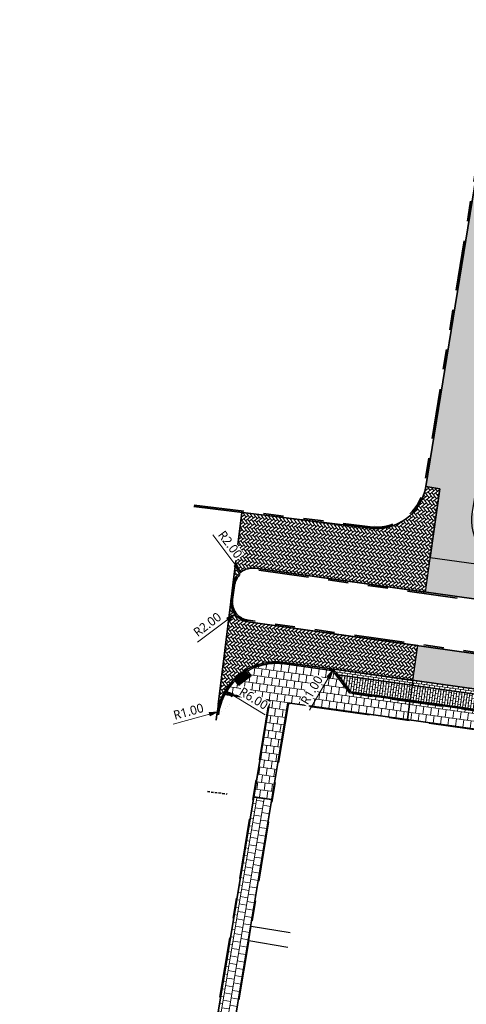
# Model space of a CAD drawing. Header units: metres. Extents: x 253823 to 255319, y 593130 to 593771.
# Tile 20 of 37: x 253959 to 254003, y 593374 to 593473. Entities that reach past the tile are written whole.
import ezdxf

# ---------------------------------------------------------------- set-up
doc = ezdxf.new("R2010")
doc.units = ezdxf.units.M
for name, pattern in [('DASHED2', [0.375, 0.25, -0.125]), ('VH-OPSLUITBAND_60X200', [12, 6, -2, 2, -2]), ('VH-TROTTOIRBAND_130-150', [15, 5, -2, 2, -2, 2, -2]), ('XX-HIDDEN', [4, 2, -2])]:
    doc.linetypes.add(name, pattern=pattern)
for name, color, linetype, lineweight in [('00_voetpad-L', 40, 'Continuous', 25), ('N-WE-VH-GOOT_BSS-G', 170, 'Continuous', 35), ('N-WE-VH-KANTOPSLUITING_OPSLUITBAND_60X200-G', 150, 'VH-OPSLUITBAND_60X200', 35), ('N-WE-VH-KANTOPSLUITING_TROTTOIRBAND_130 150-G', 210, 'VH-TROTTOIRBAND_130-150', 35), ('N-WE-VH-KANTOPSLUITING_TROTTOIRBAND_130 150X250-S', 210, 'Continuous', 25), ('N-WE-VH-KANTVERHARDING-G', 2, 'Continuous', 35), ('N-WE-VH-MATERIAALGRENS-G', 7, 'XX-HIDDEN', 18), ('N-WE-VH-VERHARDING_BETONSTRAATSTEEN-HALFSTEENS-HEIDEPAARS-A', 252, 'Continuous', 18), ('N-WE-VH-VERHARDING_BETONSTRAATSTEEN-MOLGOOT-HEIDEPAARS-A', 252, 'Continuous', 18), ('N-WE-VH-VERHARDING_TEGEL-45MM DIK-A', 252, 'Continuous', 18), ('N-WE-VW-SCHEIDINGSLIJN_PARKEERVAK-G', 7, 'DASHED2', 35), ('N01-WE-VH-VERHARDING_BETONSTRAATSTEEN-TILROOD-KEPER-A', 252, 'Continuous', 18), ('X-XX-AL-M', 7, 'Continuous', 18)]:
    doc.layers.add(name, color=color, linetype=linetype, lineweight=lineweight)
doc.layers.add('HULPLIJN ARCERING', color=6, linetype='Continuous', plot=False)
doc.layers.add('N-WE-VH-VERHARDING_BETONSTRAATSTEEN_KF_GRIJS-A', color=7, linetype='Continuous', lineweight=5, true_color=0xffffff)
doc.styles.add('Roelofs', font='segoeui.ttf', dxfattribs={"height": 1.8})
doc.dimstyles.new('Roelofs Standaard', dxfattribs={"dimtxt": 1.8, "dimasz": 1, "dimexe": 2, "dimexo": 2, "dimgap": 0.7, "dimtad": 1, "dimlfac": -1, "dimzin": 0, "dimdsep": 46, "dimtxsty": 'Roelofs', "dimblk": 'Pijl', "dimcen": 0, "dimdle": 2, "dimclrd": 256, "dimclre": 253, "dimclrt": 256, "dimazin": 0, "dimtfac": 1, "dimtofl": 0, "dimtmove": 0, "dimatfit": 3, "dimldrblk": 'Pijl', "dimfxl": 1, "dimtolj": 1, "dimtzin": 0, "dimlwd": 18, "dimlwe": 18, "dimarcsym": 0})
pattern_1 = [(351.994, (253991.72279, 593405.51417), (0.2965019, 0.2233812), [0.2625, -0.2625]), (81.994, (253991.72279, 593405.51417), (-0.2599415, 0.0365603), [])]
pattern_2 = [(306.99, (0, 0), (0.36760924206, -0.05172953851), [0.7875, -0.2625]), (216.99, (0.41934, 0.31588), (0.36760924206, -0.05172953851), [0.7875, -0.2625])]
pattern_3 = [(262.02, (253985.46135, 593404.42377), (0.2672482, -0.7947977), [0.75, -0.75]), (352.02, (253985.46135, 593404.4238), (0.1041206, 0.7427374), [])]

# ---------------------------------------------------------------- blocks, each defined once
blk = doc.blocks.new('BSS 8cm Grijs')
at = {"layer": 'N-WE-VH-VERHARDING_BETONSTRAATSTEEN_KF_GRIJS-A', "true_color": 0xbfbfbf}
h = blk.add_hatch(color=9, dxfattribs=at)
h.dxf.hatch_style = 1
h.paths.add_polyline_path([(-0.105, 0), (0.105, 0), (0.105, 0.105), (-0.105, 0.105)])
at = {"layer": 'N-WE-VH-VERHARDING_BETONSTRAATSTEEN_KF_GRIJS-A', "flags": 128}
blk.add_lwpolyline([(-0.105, 0), (0.105, 0), (0.105, 0.105), (-0.105, 0.105)], close=True, dxfattribs=at)
blk = doc.blocks.new('SVH-INRITPERRONBAND_130 150X250_LINKS')
at = {"flags": 128}
blk.add_lwpolyline([(0, 75), (0, 0), (-50, 0, 1), (-100, 0), (-150, 0), (-750, 0), (-750, 150), (-75, 150, -0.414214)], format="xyb", close=True, dxfattribs=at)
blk.add_lwpolyline([(-750, 130), (-75, 130, -0.414214), (-20, 75), (-20, 0)], format="xyb", dxfattribs=at)
blk.add_lwpolyline([(-75, 150), (0, 150), (0, 75)], dxfattribs=at)
blk = doc.blocks.new('SVH-INRITPERRONBAND_130 150X250_RECHTS')
at = {"flags": 128}
blk.add_lwpolyline([(-750, -130), (-75, -130, 0.414214), (-20, -75), (-20, 0)], format="xyb", dxfattribs=at)
blk.add_lwpolyline([(0, -75), (0, 0), (-50, 0, -1), (-100, 0), (-150, 0), (-750, 0), (-750, -150), (-75, -150, 0.414214)], format="xyb", close=True, dxfattribs=at)
blk.add_lwpolyline([(-75, -150), (0, -150), (0, -75)], dxfattribs=at)
blk = doc.blocks.new('Inritconstructie voetpad')
at = {"layer": 'N-WE-VH-MATERIAALGRENS-G', "flags": 128}
for points in [[(0.63, 0.75), (-0.63, 0.75)], [(0.63, 0), (-0.63, 0)]]:
    blk.add_lwpolyline(points, dxfattribs=at)
at = {"layer": 'N-WE-VH-KANTOPSLUITING_TROTTOIRBAND_130 150X250-S', "rotation": 270.0001114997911}
for name, p, xscale, yscale, zscale in [('SVH-INRITPERRONBAND_130 150X250_LINKS', (-0.78, 0), 0.0009999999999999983, 0.0009999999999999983, 0.0009999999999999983), ('SVH-INRITPERRONBAND_130 150X250_RECHTS', (0.78, 0), 0.0009999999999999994, 0.0009999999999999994, 0.0009999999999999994)]:
    blk.add_blockref(name, p, dxfattribs=dict(at, xscale=xscale, yscale=yscale, zscale=zscale))
at = {"layer": 'N-WE-VH-VERHARDING_BETONSTRAATSTEEN_KF_GRIJS-A', "xscale": -1, "rotation": 0.0001115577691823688}
for p in [(-0.525, 0.645), (-0.525, 0), (-0.42, 0.537), (-0.42, 0.43), (-0.42, 0.322), (-0.42, 0.215), (-0.42, 0.107), (-0.315, 0.645), (-0.315, 0.43), (-0.315, 0.215), (-0.315, 0), (-0.21, 0.537), (-0.21, 0.322), (-0.21, 0.107), (-0.105, 0.645), (-0.105, 0.43), (-0.105, 0.215), (-0.105, 0), (0, 0.537), (0, 0.322), (0, 0.107), (0.105, 0.645), (0.105, 0.43), (0.105, 0.215), (0.105, 0), (0.21, 0.537), (0.21, 0.322), (0.21, 0.107), (0.315, 0.645), (0.315, 0.43), (0.315, 0.215), (0.315, 0), (0.42, 0.537), (0.42, 0.43), (0.42, 0.322), (0.42, 0.215), (0.42, 0.107), (0.525, 0.645), (0.525, 0)]:
    blk.add_blockref('BSS 8cm Grijs', p, dxfattribs=at)
at = {"layer": 'N-WE-VH-VERHARDING_BETONSTRAATSTEEN_KF_GRIJS-A', "rotation": 270.0001115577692}
for p in [(-0.63, 0.535), (-0.63, 0.32), (-0.63, 0.105), (0.525, 0.535), (0.525, 0.32), (0.525, 0.105)]:
    blk.add_blockref('BSS 8cm Grijs', p, dxfattribs=at)
blk = doc.blocks.new('Pijl')
h = blk.add_hatch(color=256)
h.paths.add_polyline_path([(0, 0), (-1.75, 0.352), (-1.75, 0)])
h.paths.add_polyline_path([(-1.75, 0), (-1.75, -0.352), (0, 0)])
for p, q in [((-1.902, 0), (0, 0)), ((0, 0), (-1.75, 0.352)), ((-1.75, 0.352), (-1.75, -0.352)), ((0, 0), (-1.75, -0.352))]:
    blk.add_line(p, q)
blk = doc.blocks.new('*D109')
at = {"layer": 'Defpoints', "color": 0, "transparency": 16777216}
for p in [(253980.763, 593417.47), (253981.966, 593415.872)]:
    blk.add_point(p, dxfattribs=at)
at = {"layer": 'X-XX-AL-M', "lineweight": 18, "transparency": 16777216}
blk.add_line((253977.961, 593421.188), (253980.462, 593417.869), dxfattribs=at)
at = {"layer": 'X-XX-AL-M', "transparency": 16777216, "insert": (253979.712, 593420.219), "char_height": 0.9, "attachment_point": 5, "rotation": 306.99417, "style": 'Roelofs', "bg_fill": 3, "box_fill_scale": 1.1, "bg_fill_color": 256, "bg_fill_true_color": 13158600, "bg_fill_transparency": 0}
blk.add_mtext('\\A1;R2.00', dxfattribs=at)
at = {"layer": 'X-XX-AL-M', "lineweight": 18, "transparency": 16777216, "xscale": 0.5, "yscale": 0.5, "zscale": 0.5, "rotation": 306.9941652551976}
blk.add_blockref('Pijl', (253980.763, 593417.47), dxfattribs=at)
blk = doc.blocks.new('*D110')
at = {"layer": 'Defpoints', "color": 0, "transparency": 16777216}
for p in [(253981.771, 593414.486), (253980.174, 593413.282)]:
    blk.add_point(p, dxfattribs=at)
at = {"layer": 'X-XX-AL-M', "lineweight": 18, "transparency": 16777216}
blk.add_line((253976.455, 593410.481), (253979.774, 593412.981), dxfattribs=at)
at = {"layer": 'X-XX-AL-M', "transparency": 16777216, "insert": (253977.425, 593412.232), "char_height": 0.9, "attachment_point": 5, "rotation": 36.99417, "style": 'Roelofs', "bg_fill": 3, "box_fill_scale": 1.1, "bg_fill_color": 256, "bg_fill_true_color": 13158600, "bg_fill_transparency": 0}
blk.add_mtext('\\A1;R2.00', dxfattribs=at)
at = {"layer": 'X-XX-AL-M', "lineweight": 18, "transparency": 16777216, "xscale": 0.5, "yscale": 0.5, "zscale": 0.5, "rotation": 36.99416526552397}
blk.add_blockref('Pijl', (253980.174, 593413.282), dxfattribs=at)
blk = doc.blocks.new('*D34')
at = {"layer": 'Defpoints', "color": 0, "transparency": 16777216}
blk.add_point((253989.979, 593407.702), dxfattribs=at)
at = {"layer": 'X-XX-AL-M', "lineweight": 18, "transparency": 16777216}
blk.add_line((253987.616, 593403.691), (253989.725, 593407.271), dxfattribs=at)
at = {"layer": 'X-XX-AL-M', "transparency": 16777216, "insert": (253987.839, 593405.681), "char_height": 0.9, "attachment_point": 5, "rotation": 59.50467, "style": 'Roelofs', "bg_fill": 3, "box_fill_scale": 1.1, "bg_fill_color": 256, "bg_fill_true_color": 13158600, "bg_fill_transparency": 0}
blk.add_mtext('\\A1;R1.00', dxfattribs=at)
at = {"layer": 'Defpoints', "color": 0, "transparency": 16777216}
blk.add_point((253989.471, 593406.841), dxfattribs=at)
at = {"layer": 'X-XX-AL-M', "lineweight": 18, "transparency": 16777216, "xscale": 0.5, "yscale": 0.5, "zscale": 0.5, "rotation": 59.50466615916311}
blk.add_blockref('Pijl', (253989.979, 593407.702), dxfattribs=at)
blk = doc.blocks.new('*D35')
at = {"layer": 'Defpoints', "color": 0, "transparency": 16777216}
for p in [(253978.49, 593403.508), (253979.453, 593403.775)]:
    blk.add_point(p, dxfattribs=at)
at = {"layer": 'X-XX-AL-M', "lineweight": 18, "transparency": 16777216}
blk.add_line((253974.003, 593402.266), (253978.008, 593403.375), dxfattribs=at)
at = {"layer": 'X-XX-AL-M', "transparency": 16777216, "insert": (253975.546, 593403.542), "char_height": 0.9, "attachment_point": 5, "rotation": 15.47907, "style": 'Roelofs', "bg_fill": 3, "box_fill_scale": 1.1, "bg_fill_color": 256, "bg_fill_true_color": 13158600, "bg_fill_transparency": 0}
blk.add_mtext('\\A1;R1.00', dxfattribs=at)
at = {"layer": 'X-XX-AL-M', "lineweight": 18, "transparency": 16777216, "xscale": 0.5, "yscale": 0.5, "zscale": 0.5, "rotation": 15.47907269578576}
blk.add_blockref('Pijl', (253978.49, 593403.508), dxfattribs=at)
blk = doc.blocks.new('*D215')
at = {"layer": 'Defpoints', "color": 0, "transparency": 16777216}
for p in [(253979.208, 593405.623), (253984.338, 593402.512)]:
    blk.add_point(p, dxfattribs=at)
at = {"layer": 'X-XX-AL-M', "lineweight": 18, "transparency": 16777216}
blk.add_line((253983.189, 593403.209), (253979.635, 593405.364), dxfattribs=at)
at = {"layer": 'X-XX-AL-M', "transparency": 16777216, "insert": (253982.049, 593404.854), "char_height": 0.9, "attachment_point": 5, "rotation": 328.76596, "style": 'Roelofs', "bg_fill": 3, "box_fill_scale": 1.1, "bg_fill_color": 256, "bg_fill_true_color": 13158600, "bg_fill_transparency": 0}
blk.add_mtext('\\A1;R6.00', dxfattribs=at)
at = {"layer": 'X-XX-AL-M', "lineweight": 18, "transparency": 16777216, "xscale": 0.5, "yscale": 0.5, "zscale": 0.5, "rotation": 148.765960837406}
blk.add_blockref('Pijl', (253979.208, 593405.623), dxfattribs=at)

msp = doc.modelspace()

# ---------------------------------------------------------------- hatches: boundary and pattern name
at = {"layer": 'N-WE-VH-VERHARDING_BETONSTRAATSTEEN-HALFSTEENS-HEIDEPAARS-A'}
h = msp.add_hatch(dxfattribs=at)
h.set_pattern_fill('AVH-BSS_KEIFORMAAT_HALFST-SO', color=149, scale=5, angle=351.99396, pattern_type=2)
h.set_pattern_definition(pattern_1)
h.paths.add_polyline_path([(253997.873, 593406.164), (253990.446, 593407.208), (253991.723, 593405.514), (253997.664, 593404.679)])
h = msp.add_hatch(dxfattribs=at)
h.set_pattern_fill('AVH-BSS_KEIFORMAAT_HALFST-SO', color=149, scale=5, angle=351.99396, pattern_type=2)
h.set_pattern_definition(pattern_1)
h.paths.add_polyline_path([(254029.066, 593401.777), (253997.873, 593406.164), (253997.664, 593404.679), (254027.372, 593400.5)])
at = {"layer": 'N-WE-VH-VERHARDING_BETONSTRAATSTEEN-MOLGOOT-HEIDEPAARS-A'}
h = msp.add_hatch(dxfattribs=at)
h.set_pattern_fill('AVH-BSS_KEIFORMAAT_HALFST-SO', color=149, scale=5, angle=261.99, pattern_type=2)
h.set_pattern_definition([(261.99, (253997.87319, 593406.16366), (0.223361, -0.296517), [0.2625, -0.2625]), (351.99, (253997.87319, 593406.16366), (0.036578, 0.259939), [])])
edge = h.paths.add_edge_path()
edge.add_line((253997.943, 593406.659), (253997.873, 593406.164))
edge.add_line((253997.873, 593406.164), (253990.446, 593407.208))
edge.add_line((253990.446, 593407.208), (253990.27, 593407.442))
edge.add_arc((253989.471, 593406.84), 1, 36.99417, 81.97389)
edge.add_line((253989.611, 593407.831), (253997.943, 593406.659))
h = msp.add_hatch(dxfattribs=at)
h.set_pattern_fill('AVH-BSS_KEIFORMAAT_HALFST-SO', color=149, scale=5, angle=261.99, pattern_type=2)
h.set_pattern_definition([(261.99, (254021.6393, 593402.82122), (0.2233607, -0.2965173), [0.2625, -0.2625]), (351.99, (254021.6393, 593402.82122), (0.0365783, 0.259939), [])])
edge = h.paths.add_edge_path()
edge.add_line((253997.943, 593406.659), (253997.873, 593406.164))
edge.add_line((253997.873, 593406.164), (254029.066, 593401.777))
edge.add_line((254029.066, 593401.777), (254029.3, 593401.953))
edge.add_arc((254029.902, 593401.154), 1, 82.01445, 126.99417, ccw=False)
edge.add_line((254030.041, 593402.145), (253997.943, 593406.659))
at = {"layer": 'N-WE-VH-VERHARDING_TEGEL-45MM DIK-A'}
h = msp.add_hatch(dxfattribs=at)
h.set_pattern_fill('AVH-TEGEL_300X300_HALFST-SO', color=149, scale=5, angle=262.02, pattern_type=2)
h.set_pattern_definition(pattern_3)
edge = h.paths.add_edge_path()
edge.add_arc((253989.471, 593406.841), 0.85, 36.99416, 82.01201)
edge.add_line((253989.59, 593407.682), (253985.151, 593408.305))
edge.add_arc((253984.338, 593402.512), 5.85, 82.01201, 119.84463)
edge.add_line((253981.427, 593407.586), (253981.791, 593407.111))
edge.add_line((253981.791, 593407.111), (253981.672, 593407.02))
edge.add_line((253981.672, 593407.02), (253981.506, 593406.892))
edge.add_line((253981.506, 593406.892), (253981.339, 593406.764))
edge.add_line((253981.339, 593406.764), (253981.172, 593406.636))
edge.add_line((253981.172, 593406.636), (253981.006, 593406.508))
edge.add_line((253981.006, 593406.508), (253980.839, 593406.381))
edge.add_line((253980.839, 593406.381), (253980.673, 593406.253))
edge.add_line((253980.673, 593406.253), (253980.553, 593406.162))
edge.add_line((253980.553, 593406.162), (253980.189, 593406.636))
edge.add_arc((253984.338, 593402.512), 5.85, 135.16915, 151.48365)
edge.add_line((253979.198, 593405.305), (253983.678, 593404.675))
edge.add_line((253983.678, 593404.675), (253982.064, 593394.976))
edge.add_line((253982.064, 593394.976), (253983.852, 593394.755))
edge.add_line((253983.852, 593394.755), (253985.461, 593404.424))
edge.add_line((253985.461, 593404.424), (253997.392, 593402.746))
edge.add_line((253997.392, 593402.746), (253997.643, 593404.53))
edge.add_line((253997.643, 593404.53), (253991.64, 593405.374))
edge.add_line((253991.64, 593405.374), (253990.15, 593407.352))
h = msp.add_hatch(dxfattribs=at)
h.set_pattern_fill('AVH-TEGEL_300X300_HALFST-SO', color=149, scale=5, angle=262.02, pattern_type=2)
h.set_pattern_definition(pattern_3)
h.paths.add_polyline_path([(254035.517, 593399.205), (254027.414, 593400.344), (254027.413, 593400.343), (253997.643, 593404.53), (253997.392, 593402.746), (254062.206, 593393.63), (254062.458, 593395.416)])
h = msp.add_hatch(dxfattribs=at)
h.set_pattern_fill('AVH-TEGEL_300X300_HALFST-SO', color=149, scale=5, angle=170.55025, pattern_type=2)
h.set_pattern_definition([(170.55025, (253985.46135, 593404.42377), (-0.801391, -0.2467743), [0.75, -0.75]), (260.5502, (253985.46135, 593404.4238), (0.739822, -0.123137), [])])
edge = h.paths.add_edge_path()
edge.add_line((253983.852, 593394.755), (253982.064, 593394.976))
edge.add_line((253982.064, 593394.976), (253975.648, 593356.429))
edge.add_arc((253978.659, 593361.855), 6.205, 240.9748, 250.22003)
edge.add_arc((253978.574, 593361.668), 6, 250.37839, 258.3925)
edge.add_line((253977.367, 593355.79), (253983.852, 593394.755))
at = {"layer": 'N01-WE-VH-VERHARDING_BETONSTRAATSTEEN-TILROOD-KEPER-A'}
h = msp.add_hatch(dxfattribs=at)
h.set_pattern_fill('AVH-BSS_KEIFORMAAT_KEPER-SO', color=251, scale=5, angle=306.99, pattern_type=2)
h.set_pattern_definition(pattern_2)
edge = h.paths.add_edge_path()
edge.add_line((254017.708, 593508.731), (254012.737, 593509.313))
edge.add_line((254012.737, 593509.313), (253999.218, 593426.003))
edge.add_line((253999.218, 593426.003), (254000.631, 593425.774))
edge.add_line((254000.631, 593425.774), (253999.67, 593418.936))
edge.add_line((253999.67, 593418.936), (254008.116, 593417.748))
edge.add_arc((254008.813, 593422.7), 5, 170.78295, 261.99417, ccw=False)
edge.add_line((254003.877, 593423.501), (254006.807, 593441.555))
edge.add_line((254006.807, 593441.555), (254017.708, 593508.731))
h = msp.add_hatch(dxfattribs=at)
h.set_pattern_fill('AVH-BSS_KEIFORMAAT_KEPER-SO', color=251, scale=5, angle=306.99, pattern_type=2)
h.set_pattern_definition(pattern_2)
edge = h.paths.add_edge_path()
edge.add_line((254000.631, 593425.774), (253999.218, 593426.003))
edge.add_arc((253994.283, 593426.804), 5, 262.94372, 350.78295, ccw=False)
edge.add_line((253993.668, 593421.842), (253980.886, 593423.424))
edge.add_line((253980.886, 593423.424), (253979.986, 593416.151))
edge.add_arc((253981.966, 593415.872), 2, 81.99417, 171.99417, ccw=False)
edge.add_line((253982.245, 593417.853), (253999.182, 593415.47))
edge.add_line((253999.182, 593415.47), (254000.631, 593425.774))
h = msp.add_hatch(dxfattribs=at)
h.set_pattern_fill('AVH-BSS_KEIFORMAAT_KEPER-SO', color=251, scale=5, angle=306.99, pattern_type=2)
h.set_pattern_definition(pattern_2)
edge = h.paths.add_edge_path()
edge.add_line((254099.048, 593401.688), (254098.075, 593396.19))
edge.add_line((254098.075, 593396.19), (254094.609, 593396.677))
edge.add_line((254094.609, 593396.677), (254092.628, 593396.955))
edge.add_arc((254091.779, 593388.965), 8.035, 83.93489, 121.5716)
edge.add_arc((254084.174, 593401.551), 6.671, 283.04324, 300.619, ccw=False)
edge.add_arc((254083.171, 593406.811), 12.023, 262.53998, 282.04221, ccw=False)
edge.add_line((254081.611, 593394.89), (254081.01, 593394.974))
edge.add_line((254081.01, 593394.974), (254073.914, 593395.972))
edge.add_line((254073.914, 593395.972), (254062.757, 593397.542))
edge.add_line((254062.757, 593397.542), (253997.943, 593406.659))
edge.add_line((253997.943, 593406.659), (253998.43, 593410.123))
edge.add_line((253998.43, 593410.123), (254074.981, 593399.357))
edge.add_arc((254075.26, 593401.337), 2, 261.99417, 351.99417)
edge.add_line((254077.24, 593401.059), (254077.435, 593402.445))
edge.add_arc((254075.455, 593402.723), 2, 351.99417, 441.99417)
edge.add_line((254075.733, 593404.704), (253999.182, 593415.47))
edge.add_line((253999.182, 593415.47), (253999.67, 593418.936))
edge.add_line((253999.67, 593418.936), (254072.887, 593408.639))
edge.add_arc((254073.584, 593413.59), 5, 261.99417, 352.76408)
edge.add_line((254078.544, 593412.96), (254081.911, 593412.46))
edge.add_line((254081.911, 593412.46), (254081.789, 593411.327))
edge.add_arc((254085.766, 593410.897), 4, 173.82501, 261.99417)
edge.add_line((254085.209, 593406.936), (254085.63, 593406.877))
edge.add_arc((254086.187, 593410.838), 4, 261.99417, 350.54905)
edge.add_line((254090.133, 593410.181), (254090.306, 593411.222))
edge.add_line((254090.306, 593411.222), (254093.773, 593410.736))
edge.add_line((254093.773, 593410.736), (254093.264, 593407.677))
edge.add_arc((254098.196, 593406.856), 5, 170.54905, 262.02752)
edge.add_line((254097.503, 593401.905), (254099.048, 593401.688))
h = msp.add_hatch(dxfattribs=at)
h.set_pattern_fill('AVH-BSS_KEIFORMAAT_KEPER-SO', color=251, scale=5, angle=306.99, pattern_type=2)
h.set_pattern_definition(pattern_2)
edge = h.paths.add_edge_path()
edge.add_line((253998.43, 593410.123), (253981.493, 593412.505))
edge.add_arc((253981.771, 593414.486), 2, 174.057, 261.99417, ccw=False)
edge.add_line((253979.782, 593414.693), (253978.382, 593403.233))
edge.add_arc((253984.338, 593402.512), 6, 82.01333, 173.09512, ccw=False)
edge.add_line((253985.172, 593408.454), (253989.61, 593407.831))
edge.add_line((253989.61, 593407.831), (253997.943, 593406.659))
edge.add_line((253997.943, 593406.659), (253998.43, 593410.123))

# ---------------------------------------------------------------- linework, layer by layer
at = {"layer": '00_voetpad-L', "color": 1}
msp.add_lwpolyline([(253985.445, 593379.995), (253981.564, 593380.641), (253981.81, 593382.121), (253985.702, 593381.473)], dxfattribs=at)
at = {"layer": 'HULPLIJN ARCERING', "flags": 128}
for points in [[(254017.708, 593508.731), (254012.737, 593509.313), (253999.218, 593426.003), (254000.631, 593425.774), (253999.67, 593418.936), (254008.116, 593417.748, -0.420419), (254003.877, 593423.501), (254006.807, 593441.555)], [(254000.631, 593425.774), (253999.218, 593426.003, -0.40321), (253993.668, 593421.842), (253980.886, 593423.424), (253979.986, 593416.151, -0.414214), (253982.245, 593417.853), (253999.182, 593415.47)], [(253998.43, 593410.123), (253981.493, 593412.505, -0.403707), (253979.782, 593414.693), (253978.382, 593403.233, -0.419755), (253985.172, 593408.454), (253989.61, 593407.831), (253997.943, 593406.659)], [(253990.15, 593407.352, 0.198993), (253989.59, 593407.682), (253985.151, 593408.305, 0.166592), (253981.427, 593407.586), (253981.791, 593407.111), (253981.672, 593407.02), (253981.506, 593406.892), (253981.339, 593406.764), (253981.172, 593406.636), (253981.006, 593406.508), (253980.839, 593406.381), (253980.673, 593406.253), (253980.553, 593406.162), (253980.189, 593406.636, 0.071306), (253979.198, 593405.305), (253983.678, 593404.675), (253982.064, 593394.976), (253983.852, 593394.755), (253985.461, 593404.424), (253997.392, 593402.746), (253997.643, 593404.53), (253991.64, 593405.374)], [(253997.943, 593406.659), (253997.873, 593406.164), (253990.446, 593407.208), (253990.27, 593407.442, 0.19882), (253989.611, 593407.831)], [(253997.943, 593406.659), (253997.873, 593406.164), (254029.066, 593401.777), (254029.3, 593401.953, -0.19882), (254030.041, 593402.145)], [(253983.852, 593394.755), (253982.064, 593394.976), (253975.648, 593356.429, 0.040362), (253976.559, 593356.016, 0.034982), (253977.367, 593355.79)]]:
    msp.add_lwpolyline(points, format="xyb", close=True, dxfattribs=at)
msp.add_lwpolyline([(254035.517, 593399.205), (254027.414, 593400.344), (254027.413, 593400.343), (253997.643, 593404.53), (253997.392, 593402.746), (254062.206, 593393.63), (254062.458, 593395.416)], close=True, dxfattribs=at)
at = {"layer": 'N-WE-VH-GOOT_BSS-G', "flags": 128}
for points in [[(254030.041, 593402.144), (253989.61, 593407.831)], [(254029.066, 593401.777), (253990.446, 593407.208)]]:
    msp.add_lwpolyline(points, dxfattribs=at)
at = {"layer": 'N-WE-VH-KANTOPSLUITING_OPSLUITBAND_60X200-G', "flags": 128}
for points in [[(253983.609, 593404.624), (253979.168, 593405.248)], [(253983.609, 593404.624), (253978.593, 593374.485), (253975.614, 593356.587)], [(253985.511, 593404.356), (253980.496, 593374.228), (253977.445, 593355.895)], [(254076.785, 593391.519), (253985.511, 593404.356)]]:
    msp.add_lwpolyline(points, dxfattribs=at)
at = {"layer": 'N-WE-VH-KANTOPSLUITING_TROTTOIRBAND_130 150-G', "flags": 128}
for points in [[(253976.1, 593424.168), (253993.687, 593421.991, 0.40321), (253999.07, 593426.027), (254012.95, 593511.565, 0.428616), (254007.829, 593518.316, 0.428616)], [(254030.02, 593401.996, 0.198912), (254029.39, 593401.833), (254027.413, 593400.343), (253991.64, 593405.374), (253990.15, 593407.352, 0.198994), (253989.59, 593407.682), (253985.151, 593408.305, 0.166593), (253981.427, 593407.586, 0.166593)], [(253980.19, 593406.636, 0.167028), (253978.531, 593403.215)]]:
    msp.add_lwpolyline(points, format="xyb", dxfattribs=at)
msp.add_lwpolyline([(253980.134, 593416.13), (253979.939, 593414.743, 0.414214), (253981.513, 593412.654), (254075.002, 593399.505, 0.414214), (254077.092, 593401.079), (254077.287, 593402.466, 0.414214), (254075.712, 593404.555), (253982.224, 593417.704, 0.414214)], format="xyb", close=True, dxfattribs=at)
at = {"layer": 'N-WE-VH-KANTVERHARDING-G'}
for points in [[(253976.082, 593424.019), (253993.668, 593421.842, 0.40321), (253999.218, 593426.003), (254013.098, 593511.541, 0.428616), (254007.846, 593518.465)], [(253978.314, 593402.678), (253978.383, 593403.24, -0.419404), (253985.172, 593408.454), (253989.61, 593407.831)], [(253989.61, 593407.831, -0.198993), (253990.27, 593407.442), (253991.723, 593405.514), (254027.372, 593400.5), (254029.3, 593401.953, -0.199005), (254030.041, 593402.144)]]:
    msp.add_lwpolyline(points, format="xyb", dxfattribs=at)
for points in [[(253979.986, 593416.151), (253980.886, 593423.424)], [(253979.791, 593414.764), (253978.505, 593404.255)], [(253983.678, 593404.675), (253979.198, 593405.305)], [(253983.678, 593404.675), (253978.662, 593374.534), (253975.648, 593356.429)], [(253985.461, 593404.424), (253980.437, 593374.238), (253977.366, 593355.786)], [(254076.914, 593391.562), (253985.461, 593404.424)]]:
    msp.add_lwpolyline(points, dxfattribs=at)
msp.add_lwpolyline([(253979.986, 593416.151), (253979.791, 593414.764, 0.414214), (253981.493, 593412.505), (254074.981, 593399.357, 0.414214), (254077.24, 593401.059), (254077.435, 593402.445, 0.414214), (254075.733, 593404.704), (253982.245, 593417.853, 0.414214)], format="xyb", close=True, dxfattribs=at)
at = {"layer": 'N-WE-VW-SCHEIDINGSLIJN_PARKEERVAK-G'}
for points in [[(253997.664, 593404.679), (253997.943, 593406.659)], [(253977.432, 593395.546), (253979.417, 593395.301)]]:
    msp.add_lwpolyline(points, dxfattribs=at)

# ---------------------------------------------------------------- block references
at = {"rotation": 217.4870591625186}
msp.add_blockref('Inritconstructie voetpad', (253980.716, 593407.231), dxfattribs=at)

# ---------------------------------------------------------------- next in the draw order: dimensions: what is measured, and where the dimension line sits
at = {"layer": 'X-XX-AL-M'}
for center, mpoint, picture, middle in [((253981.966, 593415.872), (253980.763, 593417.47), '*D109', (253979.712, 593420.219)), ((253981.771, 593414.486), (253980.174, 593413.282), '*D110', (253977.425, 593412.232)), ((253979.453, 593403.775), (253978.49, 593403.508), '*D35', (253975.546, 593403.542))]:
    dim = msp.add_radius_dim(center=center, mpoint=mpoint, dimstyle='Roelofs Standaard', override={"dimtfill": 1}, dxfattribs=at)
    dim.commit()
    dim.dimension.update_dxf_attribs({"geometry": picture, "text_midpoint": middle})
dim = msp.add_radius_dim(center=(253989.471, 593406.841), mpoint=(253989.979, 593407.702), dimstyle='Roelofs Standaard', override={"dimtfill": 1}, dxfattribs=at)
dim.commit()
dim.dimension.update_dxf_attribs({"geometry": '*D34', "text_midpoint": (253988.544, 593405.266), "dimtype": 164})

# ---------------------------------------------------------------- next in the draw order: dimensions: what is measured, and where the dimension line sits
dim = msp.add_radius_dim(center=(253984.338, 593402.512), mpoint=(253979.208, 593405.623), dimstyle='Roelofs Standaard', override={"dimtfill": 1}, dxfattribs=at)
dim.commit()
dim.dimension.update_dxf_attribs({"geometry": '*D215', "text_midpoint": (253981.626, 593404.157), "dimtype": 164})

# ---------------------------------------------------------------- next in the draw order: hatches: boundary and pattern name
at = {"layer": 'N-WE-VH-VERHARDING_TEGEL-45MM DIK-A'}
h = msp.add_hatch(dxfattribs=at)
h.set_pattern_fill('AVH-TEGEL_300X300_HALFST-SO', color=256, scale=5, angle=226.76, pattern_type=2)
h.set_pattern_definition([(226.76, (254809.81963, 593427.3387), (-0.24060794, -0.80326386), [0.75, -0.75]), (316.76, (254809.8196, 593427.3387), (0.5137919, 0.5463679), [])])
edge = h.paths.add_edge_path()
edge.add_arc((254170.719, 593437.003), 3, 205.7311, 246.65971, ccw=False)
edge.add_arc((254141.043, 593422.731), 29.929, 25.67873, 68.02321)
edge.add_line((254152.244, 593450.486), (254141.892, 593454.674))
edge.add_arc((254151.893, 593480.097), 27.319, 236.1835, 248.52418, ccw=False)
edge.add_arc((254503.355, 594021.324), 672.647, 236.505734, 236.967932, ccw=False)
edge.add_line((254132.152, 593460.376), (254131.875, 593458.405))
edge.add_line((254131.875, 593458.405), (254135.702, 593455.894))
edge.add_arc((254153.144, 593482.484), 31.8, 236.73683, 247.97084)
edge.add_arc((652243.257, 1577333.218), 1061369.637, 247.970537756, 247.971140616)
edge.add_arc((254141.016, 593422.701), 28.168, 22.17489, 67.99831, ccw=False)
edge.add_line((254167.101, 593433.332), (254168.907, 593432.557))
edge.add_arc((254187.379, 593475.612), 46.85, 246.77935, 253.77437)
edge.add_line((254174.288, 593430.628), (254174.76, 593433.997))
edge.add_line((254174.76, 593433.997), (254172.974, 593434.223))
edge.add_line((254172.974, 593434.223), (254172.801, 593432.986))
edge.add_arc((254187.379, 593475.612), 45.05, 246.65971, 251.1192, ccw=False)

doc.saveas('drawing.dxf')
